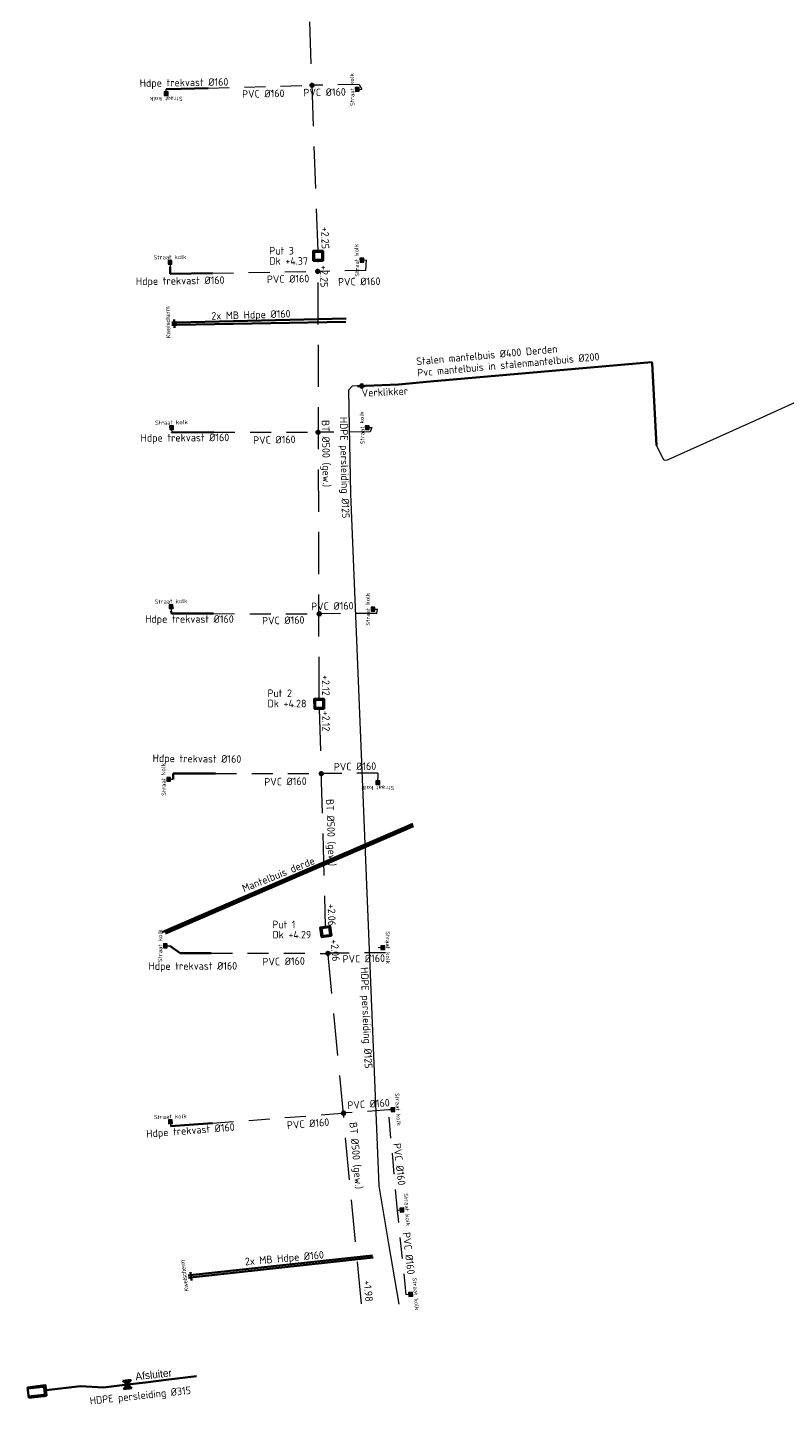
# Model space of a CAD drawing. Header units: metres. Extents: x 146089 to 148495, y 409778 to 410773.
# Tile 2 of 19: x 148315 to 148404, y 409778 to 409942. Entities that reach past the tile are written whole.
import ezdxf
from ezdxf.lldxf.tags import DXFTag

# ---------------------------------------------------------------- set-up
doc = ezdxf.new("R2010")
doc.units = ezdxf.units.M
doc.linetypes.add('RI-HWA', pattern=[7.4, 5, -2.4])
doc.linetypes.add('RI-HWA_KOLKAANSLUITING', pattern=[4.3, 2.5, -1.8])
for name, color, linetype, lineweight in [('B-WE-RI-BOVENAANZICHT_KOLK-G', 150, 'Continuous', 13), ('B-WE-RI-HWA_KOLKAANSLUITING_PVC_160-G', 150, 'RI-HWA_KOLKAANSLUITING', 18), ('B-WE-RI-HWA_TRANSPORTLEIDING-G', 150, 'RI-HWA', 18), ('B-WE-RI-PERSLEIDING_125-G', 210, 'RI-PERS', 18), ('kl-nw-mantelbuis', 157, 'Continuous', 35), ('kl-nw-mantelbuis_staal', 132, 'Continuous', 35), ('wh-nw-afsluiter', 7, 'Continuous', 35), ('wh-nw-goot', 7, 'Continuous', 35), ('wh-nw-hdpe160', 31, 'riolering', 35), ('wh-nw-hdpe315', 170, 'riolering', 35), ('wh-nw-inlaat', 7, 'Continuous', 35), ('wh-nw-inspectieput', 82, 'Continuous', 35), ('wh-nw-overig', 170, 'Continuous', 35), ('wh-nw-t18_500', 7, 'Continuous', 18), ('wh-nw-uitstroombak', 7, 'Continuous', 35), ('X-XX-AL-T18', 10, 'Continuous', 18)]:
    doc.layers.add(name, color=color, linetype=linetype, lineweight=lineweight)
doc.styles.add('NLCS-ISO', font='NLCS-ISO.TTF')
doc.styles.add('rtw_iso', font='iso-rtw.shx')
tags = doc.linetypes.add('RI-PERS', pattern='A,7,-2,["P",Standard,S=1.8,R=0,X=-0.5,Y=-0.9],-2,7,-2,[102,NLCS.SHX,S=1,R=180,X=0,Y=0],-2', length=22).pattern_tags.tags
tags[6] = DXFTag(74, 10)
doc.linetypes.add('riolering', pattern='A,28,-5,[22,RTW.shx,S=1,R=0,X=0,Y=0],-5', length=38)

# ---------------------------------------------------------------- blocks, each defined once
blk = doc.blocks.new('A$C37C53854')
at = {"layer": 'B-WE-RI-BOVENAANZICHT_KOLK-G', "lineweight": 5}
for p, q in [((0.22, 0.22), (-0.23, 0.22)), ((-0.23, 0.22), (-0.23, -0.23)), ((0.21, 0.2), (-0.21, 0.2)), ((-0.21, 0.2), (-0.21, -0.2)), ((0.2, 0.2), (-0.2, 0.2)), ((-0.2, 0.2), (-0.2, -0.2)), ((0.2, -0.2), (0.2, 0.2)), ((0.21, -0.2), (0.21, 0.2)), ((0.22, -0.23), (0.22, 0.22)), ((-0.23, -0.23), (0.22, -0.23)), ((-0.21, -0.2), (0.21, -0.2)), ((-0.2, -0.2), (0.2, -0.2)), ((0, -0.23, -0.46), (0, -0.54, -0.46))]:
    blk.add_line(p, q, dxfattribs=at)
for points in [[(-0.2, -0.19), (-0.2, -0.18), (-0.22, -0.18), (-0.22, -0.19)], [(0.2, -0.19), (0.2, -0.18), (0.22, -0.18), (0.22, -0.19)]]:
    blk.add_lwpolyline(points, close=True, dxfattribs=at)
blk.add_circle((0, 0), 0.015, dxfattribs=at)
for centre, radius, start, end in [((-0.17, 0.08), 0.02, 83.5914, 275.7467), ((-0.2, -0.18, -2.63), 0.289, 55.0277, 83.9968), ((-0.16, -0.12), 0.187, 54.468, 92.6646), ((-0.04, 0.04, -2.63), 0.015, 229.091, 56.6426), ((0, 0.17), 0.02, 23.5914, 215.7467), ((-0.16, 0.08), 0.16, 352.9134, 29.0436), ((0.01, 0.06, -2.63), 0.015, 169.091, 356.6426), ((-0.29, 0.08), 0.322, 355.7559, 17.4965), ((0.06, 0.02, -2.63), 0.015, 109.091, 296.6426), ((-0.03, 0.2), 0.187, 294.468, 332.6646), ((-0.06, 0.27, -2.63), 0.289, 295.0277, 323.9968), ((0.16, 0.11), 0.02, 323.5914, 155.7467), ((-0.16, -0.11), 0.02, 143.5914, 335.7467), ((0.06, -0.27, -2.63), 0.289, 115.0277, 143.9968), ((0.03, -0.2), 0.187, 114.468, 152.6646), ((-0.06, -0.02, -2.63), 0.015, 289.091, 116.6426), ((-0.01, -0.06, -2.63), 0.015, 349.091, 176.6426), ((0.29, -0.08), 0.322, 175.7559, 197.4965), ((0, -0.17), 0.02, 203.5914, 35.7467), ((0.16, -0.08), 0.16, 172.9134, 209.0436), ((0.04, -0.04, -2.63), 0.015, 49.091, 236.6426), ((0.2, 0.18, -2.63), 0.289, 235.0277, 263.9968), ((0.16, 0.12), 0.187, 234.468, 272.6646), ((0.17, -0.08), 0.02, 263.5914, 95.7467)]:
    blk.add_arc(centre, radius, start, end, dxfattribs=at)
at = {"linetype": 'Continuous', "lineweight": 5, "insert": (0, 0.36, -3.14), "char_height": 0.5, "width": 3.4824, "attachment_point": 8, "style": 'NLCS-ISO'}
blk.add_mtext('Straat kolk', dxfattribs=at)
blk = doc.blocks.new('A$C1A7B77FA')
at = {"layer": 'wh-nw-afsluiter', "linetype": 'Continuous'}
h = blk.add_hatch(dxfattribs=at)
h.set_pattern_fill('ANSI31', color=256, scale=0.5, style=0)
h.set_pattern_definition([(45, (-148272.02138, -410424.82595), (-0.044194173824, 0.044194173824), [])])
h.paths.add_polyline_path([(0, 0), (0.5, 0.5), (-0.5, 0.5)])
h.paths.add_polyline_path([(0, 0), (-0.5, -0.5), (0.5, -0.5)])
for p, q in [((-0.5, 0.5), (0.5, 0.5)), ((-0.5, 0.5), (0.5, -0.5)), ((0.5, 0.5), (-0.5, -0.5)), ((0.5, -0.5), (-0.5, -0.5))]:
    blk.add_line(p, q, dxfattribs=at)
at = {"layer": 'wh-nw-t18_500', "insert": (1.05, 1.29, 5.51), "char_height": 0.9, "attachment_point": 1, "line_spacing_factor": 0.903614, "style": 'rtw_iso'}
blk.add_mtext('Afsluiter', dxfattribs=at)
blk = doc.blocks.new('A$C615123C8')
at = {"layer": 'kl-nw-mantelbuis'}
for p, q in [((-0.6, 0), (0, 0)), ((-0.3, 0.35), (-0.3, -0.65)), ((-0.6, -0.3), (0, -0.3))]:
    blk.add_line(p, q, dxfattribs=at)
at = {"insert": (-1.3, -1.85), "char_height": 0.5, "attachment_point": 1, "rotation": 90, "style": 'rtw_iso'}
blk.add_mtext_dynamic_manual_height_columns('Kwelscherm', width=1.6486, gutter_width=12.5, heights=[0], dxfattribs=at)

msp = doc.modelspace()

# ---------------------------------------------------------------- linework, layer by layer
at = {"layer": 'B-WE-RI-HWA_KOLKAANSLUITING_PVC_160-G'}
for points in [[(148335.97, 409934.37), (148348.06, 409934.71)], [(148348.06, 409934.71), (148348.29, 409934.71)], [(148348.52, 409934.71), (148348.29, 409934.71)], [(148353.87, 409934.8), (148348.52, 409934.71)], [(148353.87, 409934.8), (148354.19, 409934.24)], [(148354.69, 409912.73), (148354.74, 409913.98)], [(148336.47, 409912.44), (148348.75, 409912.63)], [(148348.75, 409912.63), (148348.97, 409912.64)], [(148349.18, 409912.64), (148348.97, 409912.64)], [(148354.69, 409912.73), (148349.18, 409912.64)], [(148336.65, 409893.55), (148348.8, 409893.57)], [(148348.8, 409893.57), (148349.01, 409893.56)], [(148349.23, 409893.57), (148349.01, 409893.56)], [(148355.18, 409893.59), (148349.23, 409893.57)], [(148355.38, 409894.11), (148355.18, 409893.59)], [(148336.6, 409872.04), (148348.95, 409872.02)], [(148348.95, 409872.02), (148349.15, 409872.02)], [(148349.38, 409872.03), (148349.15, 409872.02)], [(148355.97, 409872.07), (148349.38, 409872.03)], [(148355.97, 409872.07), (148356.06, 409872.58)], [(148336.83, 409853.09), (148349.18, 409853.06)], [(148349.18, 409853.06), (148349.39, 409853.06)], [(148349.61, 409853.08), (148349.39, 409853.06)], [(148356.11, 409853.12), (148349.61, 409853.08)], [(148356.11, 409853.12), (148356.09, 409852.52)], [(148336.34, 409831.78), (148349.97, 409831.75)], [(148349.97, 409831.75), (148350.18, 409831.75)], [(148350.41, 409831.77), (148350.18, 409831.75)], [(148357, 409831.81), (148350.41, 409831.77)], [(148357.36, 409813.18), (148352.26, 409812.83)], [(148358.42, 409801.27), (148357.36, 409813.18)], [(148336.5, 409811.62), (148351.83, 409812.78)], [(148351.83, 409812.78), (148352.04, 409812.8)], [(148352.26, 409812.83), (148352.04, 409812.8)], [(148359.47, 409791.27), (148358.42, 409801.27)]]:
    msp.add_lwpolyline(points, dxfattribs=at)
at = {"layer": 'B-WE-RI-HWA_TRANSPORTLEIDING-G'}
for points in [[(148349, 409915.06, 2.25), (148346.88, 409974.18, 2.38)], [(148349.13, 409861.93, 2.12), (148349.02, 409913.9, 2.25)], [(148349.15, 409860.77, 2.12), (148349.86, 409834.9, 2.06)], [(148354.15, 409790.17, 1.98), (148350.01, 409833.75, 2.06)]]:
    msp.add_polyline3d(points, dxfattribs=at)
at = {"layer": 'B-WE-RI-PERSLEIDING_125-G'}
msp.add_polyline3d([(148411.68, 409899.84, 5.82), (148400.9, 409894.96, 5.98), (148390.41, 409890.23, 5.93), (148390.2, 409890.2, 5.92), (148390.02, 409890.3, 5.9), (148389.14, 409891.98, 5.8), (148388.65, 409901.76, 5.61), (148388.62, 409901.84, 5), (148388.55, 409901.86, 4.39), (148362.31, 409899.56, 4.39), (148358.55, 409899.22, 3.29), (148354.62, 409899.06, 3.31), (148353.04, 409899.01, 3.33), (148352.61, 409898.54, 3.32), (148352.71, 409894.21, 3.3), (148352.87, 409886.24, 3.32), (148356.23, 409804.18, 3.29), (148357.38, 409797.29, 3.33), (148358.59, 409790.15, 3.48)], dxfattribs=at)
at = {"layer": 'kl-nw-mantelbuis', "linetype": 'Continuous'}
for points in [[(148332.25, 409906.59, 2.97), (148352.33, 409907.04, 3)], [(148332.25, 409906.29, 2.97), (148352.32, 409906.66, 3)], [(148389.14, 409891.98, 5.8), (148388.65, 409901.76, 5.61), (148388.62, 409901.84, 5), (148388.55, 409901.86, 4.39), (148362.31, 409899.56, 4.39), (148358.55, 409899.22, 3.29), (148354.62, 409899.06, 3.2), (148354.2, 409899.04, 3.31), (148353.7, 409899.03, 3.32)], [(148334.2, 409793.63, 3.4), (148355.46, 409795.93, 3.24)], [(148334.24, 409793.33, 3.4), (148355.56, 409795.69, 3.24)]]:
    msp.add_polyline3d(points, dxfattribs=at)
at = {"layer": 'kl-nw-mantelbuis'}
for points in [[(148360.26, 409847.11, 2.92), (148330.5, 409834.27, 2.92)], [(148360.31, 409846.85, 2.91), (148330.9, 409834.12, 2.91)], [(148360.25, 409846.99, 2.87), (148330.92, 409834.27, 2.87)]]:
    msp.add_polyline3d(points, dxfattribs=at)
at = {"layer": 'kl-nw-mantelbuis_staal', "linetype": 'Continuous'}
msp.add_polyline3d([(148362.31, 409899.56, 4.39), (148388.55, 409901.86, 4.39)], dxfattribs=at)
at = {"layer": 'kl-nw-mantelbuis_staal'}
msp.add_polyline3d([(148354.62, 409899.06, 3.2), (148358.55, 409899.22, 3.19)], dxfattribs=at)
at = {"layer": 'wh-nw-goot'}
msp.add_polyline3d([(148389.14, 409891.98, 6), (148388.65, 409901.76, 5.61)], dxfattribs=at)
at = {"layer": 'wh-nw-hdpe160'}
for points in [[(148331.12, 409934.24, 3.29), (148330.97, 409934.24, 3.52)], [(148331.12, 409934.24, 3.29), (148335.97, 409934.37, 3.24)], [(148331.46, 409913.17, 3.61), (148331.47, 409912.36, 3.03)], [(148331.47, 409912.36, 3.03), (148336.47, 409912.44, 3.03)], [(148331.64, 409893.57, 3.69), (148331.65, 409893.54, 3.06)], [(148331.65, 409893.54, 3.06), (148336.65, 409893.55, 3.06)], [(148331.59, 409872.35, 3.72), (148331.6, 409872.05, 2.92)], [(148331.6, 409872.05, 2.92), (148336.6, 409872.04, 2.92)], [(148331.82, 409852.41, 3.78), (148331.83, 409853.1, 2.83)], [(148331.83, 409853.1, 2.83), (148336.83, 409853.09, 2.83)], [(148332.63, 409831.79, 2.79), (148331.42, 409832.65, 3.75)], [(148332.63, 409831.79, 2.79), (148336.34, 409831.78, 2.79)], [(148331.52, 409811.24, 3.74), (148336.5, 409811.62, 3.49)]]:
    msp.add_polyline3d(points, dxfattribs=at)
at = {"layer": 'wh-nw-hdpe315'}
msp.add_polyline3d([(148316.75, 409779.93, 2.62), (148320.84, 409780.4, 2.75), (148323.54, 409780.27, 4.83), (148326.38, 409780.61, 4.83), (148328.52, 409780.84, 4.83), (148331.3, 409781.2, 2.68), (148334.59, 409781.59, 2.71)], dxfattribs=at)
at = {"layer": 'wh-nw-inlaat'}
for centre in [(148348.29, 409934.71, 2.87), (148348.97, 409912.64, 2.79), (148354.2, 409899.04, 3.31), (148349.01, 409893.56, 2.77), (148349.15, 409872.02, 2.78), (148349.39, 409853.06, 2.68), (148350.18, 409831.75, 2.65), (148352.04, 409812.8, 2.59)]:
    msp.add_circle(centre, 0.2, dxfattribs=at)
at = {"layer": 'wh-nw-inspectieput', "flags": 128}
for points in [[(148349.61, 409913.9), (148348.44, 409913.9), (148348.41, 409915.06), (148349.6, 409915.07)], [(148349.49, 409914.02), (148348.56, 409914.02), (148348.53, 409914.94), (148349.48, 409914.95)], [(148349.73, 409860.77), (148348.57, 409860.77), (148348.53, 409861.92), (148349.72, 409861.93)], [(148349.61, 409860.89), (148348.68, 409860.89), (148348.66, 409861.8), (148349.6, 409861.81)]]:
    msp.add_lwpolyline(points, close=True, dxfattribs=at)
at = {"layer": 'wh-nw-inspectieput', "elevation": 2.86, "flags": 128}
for points in [[(148350.59, 409833.81), (148349.42, 409833.69), (148349.27, 409834.83), (148350.45, 409834.97)], [(148350.45, 409833.92), (148349.53, 409833.82), (148349.4, 409834.73), (148350.34, 409834.84)]]:
    msp.add_lwpolyline(points, close=True, dxfattribs=at)
at = {"layer": 'wh-nw-uitstroombak'}
for p, q in [((148316.33, 409780.48), (148314.54, 409780.28)), ((148316.33, 409780.48), (148316.48, 409780.5)), ((148316.35, 409780.34), (148316.33, 409780.48)), ((148314.54, 409780.28), (148314.68, 409779.05)), ((148316.35, 409780.34), (148314.56, 409780.14)), ((148314.66, 409779.2), (148316.45, 409779.4)), ((148314.68, 409779.05), (148316.47, 409779.25)), ((148316.35, 409780.34), (148316.49, 409780.35)), ((148316.45, 409779.4), (148316.6, 409779.42)), ((148316.47, 409779.25), (148316.45, 409779.4)), ((148316.47, 409779.25), (148316.62, 409779.27))]:
    msp.add_line(p, q, dxfattribs=at)
at = {"layer": 'wh-nw-uitstroombak', "flags": 128}
msp.add_lwpolyline([(148316.81, 409779.29), (148316.68, 409780.52), (148316.48, 409780.5), (148316.62, 409779.27)], close=True, dxfattribs=at)

# ---------------------------------------------------------------- block references
for p, rotation in [((148332.25, 409906.59, 2.97), 1.280824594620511), ((148334.2, 409793.63, 3.4), 7.492047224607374)]:
    msp.add_blockref('A$C615123C8', p, dxfattribs=dict(rotation=rotation))
at = {"layer": 'B-WE-RI-HWA_KOLKAANSLUITING_PVC_160-G'}
for p, rotation in [((148353.65, 409934.22, 3.86), 91.33991569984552), ((148330.98, 409933.7, 3.98), 180.3575154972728), ((148331.45, 409913.71, 4.07), 0.7432076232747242), ((148354.2, 409913.97, 3.95), 91.61996113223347), ((148331.63, 409894.11, 4.15), 1.334876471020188), ((148354.84, 409894.1, 3.8), 91.70006202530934), ((148331.58, 409872.89, 4.18), 1.399979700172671), ((148355.52, 409872.58, 3.8), 90.65470375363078), ((148331.28, 409852.39, 4.24), 91.14005795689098), ((148356.09, 409851.98, 3.76), 180.1578837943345), ((148330.88, 409832.65, 4.21), 89.87701905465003), ((148356.69, 409832.43, 3.78), 270.4916132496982), ((148357.89, 409813.22, 4.08), 273.5635545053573), ((148331.5, 409811.78, 4.2), 1.676234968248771), ((148358.96, 409801.31, 4.01), 273.960898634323), ((148360, 409791.31, 3.85), 274.3804384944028)]:
    msp.add_blockref('A$C37C53854', p, dxfattribs=dict(at, rotation=rotation))
at = {"layer": 'wh-nw-overig', "linetype": 'Continuous', "rotation": 6.199643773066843}
msp.add_blockref('A$C1A7B77FA', (148326.38, 409780.61, 4.83), dxfattribs=at)

# ---------------------------------------------------------------- texts
at = {"layer": 'X-XX-AL-T18', "style": 'NLCS-ISO'}
for s, p in [('Put 3', (148343.22, 409914.63)), ('Dk +4.37', (148343.22, 409913.42)), ('Put 2', (148343.01, 409862.15)), ('Dk +4.28', (148343.01, 409860.93)), ('Put 1', (148343.59, 409834.73)), ('Dk +4.29', (148343.59, 409833.52))]:
    msp.add_text(s, height=0.9, dxfattribs=at).set_placement(p)
for s, rotation, p in [('2x MB Hdpe %%C160', 1.6858, (148336.36, 409906.9, -1.38)), ('Verklikker ', 2.6818, (148354.2, 409897.76, 0.52)), ('BT %%C500 (gew.)', 271.0802, (148349.44, 409895, 3.02)), ('BT %%C500 (gew.)', 272.0749, (148349.96, 409850.04, 3.02)), ('BT %%C500 (gew.)', 275.2276, (148352.72, 409811.69, 3.02)), ('2x MB Hdpe %%C160', 5.1186, (148340.37, 409794.74, -1.38))]:
    msp.add_text(s, height=0.9, rotation=rotation, dxfattribs=at).set_placement(p)
at = {"layer": 'X-XX-AL-T18', "char_height": 0.9, "attachment_point": 1, "line_spacing_factor": 0.903614, "style": 'NLCS-ISO'}
for s, insert, rotation in [('Hdpe trekvast %%C160 ', (148327.84, 409935.41, -1.33), 0.8499), ('PVC %%C160 ', (148339.99, 409934.11, 2.16), 1.1747), ('PVC %%C160 ', (148347.26, 409934.28, 2.16), 1.1747), ('+2.25', (148350.28, 409917.94), 271.0802), ('+2.25', (148350.15, 409913.38), 271.0802), ('Hdpe trekvast %%C160 ', (148327.39, 409911.9, -1.33), 0.8712), ('PVC %%C160 ', (148342.93, 409912.14, 2.16), 1.1747), ('PVC %%C160 ', (148351.37, 409911.83, 2.16), 1.1747), ('Stalen mantelbuis %%C400 Derden\\PPvc mantelbuis in stalenmantelbuis %%C200', (148360.62, 409902.4, 1.12), 5.1567), ('HDPE persleiding %%C125 ', (148352.49, 409895.39, 5.51), 271.2111), ('Hdpe trekvast %%C160 ', (148327.95, 409893.33, -1.33), 0.3576), ('PVC %%C160 ', (148341.3, 409893.06, 2.16), 1.1747), ('Hdpe trekvast %%C160 ', (148328.49, 409871.86, -1.33), 359.9391), ('PVC %%C160 ', (148348.18, 409873.34, 2.16), 1.1747), ('PVC %%C160 ', (148342.36, 409871.65, 2.16), 1.1747), ('+2.12', (148350.35, 409864.76), 271.0802), ('+2.12', (148350.38, 409860.53), 271.0802), ('Hdpe trekvast %%C160 ', (148329.39, 409855.35, -1.33), 359.4364), ('PVC %%C160 ', (148350.87, 409854.32, 2.16), 1.1747), ('PVC %%C160 ', (148342.62, 409852.53, 2.16), 1.1747), ('Mantelbuis derde ', (148339.89, 409839.83, 2.16), 21.8578), ('+2.06', (148351.05, 409837.64), 271.0802), ('+2.06', (148351.36, 409833.47), 275.3934), ('PVC %%C160 ', (148342.4, 409831.2, 2.16), 1.1747), ('PVC %%C160 ', (148351.91, 409831.53, 2.16), 1.1747), ('Hdpe trekvast %%C160 ', (148328.89, 409830.69, -1.33), 0.1591), ('HDPE persleiding %%C125 ', (148354.95, 409830.14, 5.51), 272.3808), ('PVC %%C160 ', (148352.46, 409814.17, 2.16), 3.8771), ('Hdpe trekvast %%C160 ', (148328.59, 409810.79, 2.16), 4.5013), ('PVC %%C160 ', (148345.28, 409811.81, 2.16), 4.5013), ('PVC %%C160 ', (148358.82, 409809.29, 2.16), 276.5287), ('PVC %%C160 ', (148359.93, 409798.72, 2.16), 276.5287), ('+1.98', (148355.29, 409793.02), 275.3934), ('HDPE persleiding %%C315 ', (148321.88, 409779.13, 5.51), 6.046)]:
    msp.add_mtext(s, dxfattribs=dict(at, insert=insert, rotation=rotation))

doc.saveas('drawing.dxf')
